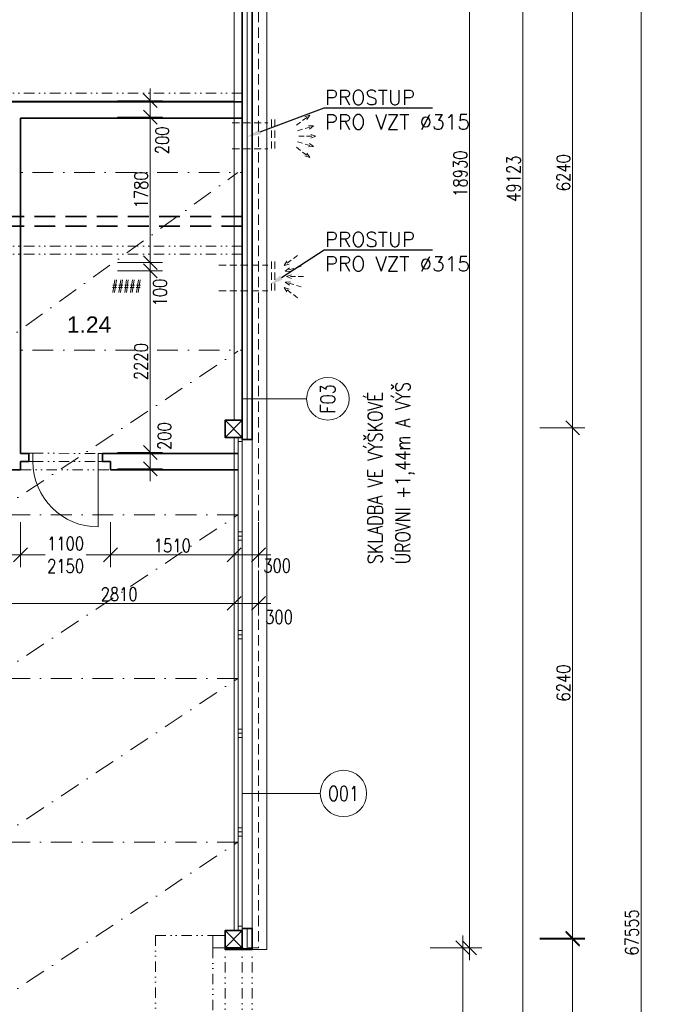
# Model space of a CAD drawing. Header units: millimetres. Extents: x -485339 to 350584, y -1189934 to 0.
# Tile 111 of 178: x -46546 to -38799, y -1027579 to -1015541. Entities that reach past the tile are written whole.
import ezdxf
from ezdxf import colors
from ezdxf.entities.mleader import LeaderData, LeaderLine
from ezdxf.enums import TextEntityAlignment as Align
from ezdxf.math import Vec2, Vec3

# ---------------------------------------------------------------- set-up
doc = ezdxf.new("R2010")
doc.units = ezdxf.units.MM
doc.header["$LTSCALE"] = 10
for name, pattern in [('DASHDOT', [25.4, 12.7, -6.35, 0, -6.35]), ('DASHED', [19.05, 12.7, -6.35]), ('DĚLICÍ2', [15.875, 6.35, -3.175, 0, -3.175, 0, -3.175]), ('ČÁRKOVANÁ', [19.05, 12.7, -6.35]), ('ČÁRKOVANÁ2', [9.525, 6.35, -3.175])]:
    doc.linetypes.add(name, pattern=pattern)
doc.layers.get('Defpoints').update_dxf_attribs({"color": 201})
for name, color, linetype, lineweight in [('1VZT', 150, 'DASHED', 18), ('N_dveře', 10, 'Continuous', 18), ('N_okna', 10, 'Continuous', 18), ('N_popis', 10, 'Continuous', 18), ('N_popis_otvory', 10, 'Continuous', 18), ('N_čáry_dělící stěna', 212, 'ČÁRKOVANÁ', 35), ('N_čáry_obv.plášt', 212, 'Continuous', 18), ('N_čáry_obv.plášt_obrys', 212, 'Continuous', 35), ('N_čáry_plné', 10, 'Continuous', 18), ('St__otvory_dveře', 40, 'Continuous', 18), ('St_kóty', 132, 'Continuous', 18), ('St_plocha_místnosti', 250, 'Continuous', 18), ('St_sloupy_opláštění_půdorys', 25, 'Continuous', 35), ('St_čáry_nad', 250, 'DĚLICÍ2', 18), ('St_čáry_obrys', 5, 'Continuous', 35), ('St_čáry_osy', 250, 'DASHDOT', 18), ('St_čáry_plné', 250, 'Continuous', 18), ('St_čáry_pod', 250, 'ČÁRKOVANÁ2', 18)]:
    doc.layers.add(name, color=color, linetype=linetype, lineweight=lineweight)
doc.layers.add('St_plocha_místn', color=140, linetype='Continuous', lineweight=18, plot=False)
doc.styles.add('Andy', font='arial.ttf')
doc.styles.get("Standard").update_dxf_attribs({"font": 'simplex.shx', "width": 0.8})
doc.linetypes.add('ZIGZAG', pattern='A,0.00254,-5.08,[131,ltypeshp.shx,S=5.08,R=0,X=-5.08,Y=0],-10.16,[131,ltypeshp.shx,S=5.08,R=180,X=5.08,Y=0],-5.08', length=20.32254)
doc.dimstyles.new('stavebníM100', dxfattribs={"dimtxt": 165, "dimasz": 170, "dimexe": 150, "dimexo": 100, "dimgap": 30, "dimtad": 1, "dimdec": 0, "dimtxsty": 'Standard', "dimblk": 'OBLIQUE', "dimcen": -2.5, "dimdle": 150, "dimclrd": 256, "dimclre": 256, "dimclrt": 256, "dimadec": 4, "dimazin": 0, "dimtfac": 1, "dimtdec": 0, "dimtmove": 2, "dimatfit": 3, "dimldrblk": 'OBLIQUE', "dimfxl": 400, "dimfxlon": 1, "dimlwd": -1, "dimlwe": -1, "dimarcsym": 0})

# ---------------------------------------------------------------- blocks, each defined once
blk = doc.blocks.new('*U5515')
at = {"layer": 'St_čáry_osy', "ltscale": 2}
for points in [[(-3950, 8000), (9058, 8000)], [(-3950, 6000), (9058, 6000)], [(-3950, 4000), (9058, 4000)]]:
    blk.add_lwpolyline(points, dxfattribs=at)
blk = doc.blocks.new('*U5514')
at = {"layer": 'St_čáry_osy', "ltscale": 2}
blk.add_blockref('*U5515', (72000, 0), dxfattribs=at)
blk = doc.blocks.new('G$CC1796412')
at = {"layer": 'St__otvory_dveře', "color": 0, "ltscale": 2}
blk.add_lwpolyline([(850, 1), (850, 801)], dxfattribs=at)
at = {"layer": 'St__otvory_dveře', "ltscale": 2}
for points in [[(50, 0), (0, 0), (0, -100), (50, -100)], [(900, 1), (850, 1), (850, -99), (900, -99)]]:
    blk.add_lwpolyline(points, close=True, dxfattribs=at)
at = {"layer": 'St__otvory_dveře', "linetype": 'DĚLICÍ2', "ltscale": 2}
for points in [[(50, 0), (850, 1)], [(50, -100), (850, -99)]]:
    blk.add_lwpolyline(points, dxfattribs=at)
at = {"layer": 'St__otvory_dveře', "color": 0, "ltscale": 2}
blk.add_arc((850, 1), 800, 90, 180, dxfattribs=at)
blk = doc.blocks.new('G$CB69B1554')
at = {"layer": 'St_čáry_nad', "ltscale": 2}
blk.add_lwpolyline([(76430, -5800), (77530, -5800)], dxfattribs=at)
at = {"layer": 'St_čáry_obrys'}
for points in [[(76230, -1300), (79139, -1300)], [(76430, -1500), (79139, -1500)], [(76430, -5600), (76530, -5600)], [(77430, -5600), (79089, -5600)], [(76230, -5800), (76430, -5800)], [(77530, -5800), (79089, -5800)]]:
    blk.add_lwpolyline(points, dxfattribs=at)
at = {"layer": 'St_čáry_obrys', "ltscale": 2}
for points in [[(76430, -5600), (76430, -1500)], [(76530, -5702), (76530, -5602)], [(77230, -5600), (77230, -5600)], [(77430, -5702), (77430, -5602)], [(77430, -5702), (77430, -5602)], [(76430, -5700), (76430, -5800)], [(76430, -5700), (76530, -5700)], [(77530, -5700), (77430, -5700)], [(77530, -5700), (77530, -5800)]]:
    blk.add_lwpolyline(points, dxfattribs=at)
at = {"layer": 'St__otvory_dveře', "xscale": -1, "rotation": 180}
blk.add_blockref('G$CC1796412', (76530, -5699), dxfattribs=at)
blk = doc.blocks.new('G$C0F2906C7')
at = {"layer": 'St_sloupy_opláštění_půdorys', "ltscale": 2}
blk.add_lwpolyline([(-105, -105), (105, -105), (105, 105), (-105, 105)], close=True, dxfattribs=at)
for points in [[(-105, 105), (105, -105)], [(105, 105), (-105, -105)]]:
    blk.add_lwpolyline(points, dxfattribs=at)
blk = doc.blocks.new('_OBLIQUE')
at = {"color": 0, "linetype": 'ByBlock'}
blk.add_line((-0.5, -0.5), (0.5, 0.5), dxfattribs=at)
blk = doc.blocks.new('*D5766')
at = {"layer": 'Defpoints', "color": 0}
for p in [(-43705, -1026888), (-41127, -1026888), (-43705, -1031958)]:
    blk.add_point(p, dxfattribs=at)
at = {"layer": 'St_kóty'}
for p, q in [((-41127, -1026738), (-41127, -1029160)), ((-41527, -1026888), (-40977, -1026888)), ((-41127, -1032108), (-41127, -1029685)), ((-41527, -1031958), (-40977, -1031958))]:
    blk.add_line(p, q, dxfattribs=at)
at = {"layer": 'St_kóty', "linetype": 'ByBlock', "xscale": 170, "yscale": 170, "zscale": 170}
for p, rotation in [((-41127, -1026888), 90), ((-41127, -1031958), 270)]:
    blk.add_blockref('_OBLIQUE', p, dxfattribs=dict(at, rotation=rotation))
at = {"layer": 'St_kóty', "insert": (-41127, -1029423), "char_height": 165, "attachment_point": 5, "rotation": 90}
blk.add_mtext('5070\\P5400', dxfattribs=at)
blk = doc.blocks.new('*D5767')
at = {"layer": 'Defpoints', "color": 0}
for p in [(-43625, -1007958), (-41047, -1007958), (-43705, -1026888)]:
    blk.add_point(p, dxfattribs=at)
at = {"layer": 'St_kóty'}
for p, q in [((-41047, -1027038), (-41047, -1007808)), ((-41447, -1007958), (-40897, -1007958)), ((-41447, -1026888), (-40897, -1026888))]:
    blk.add_line(p, q, dxfattribs=at)
at = {"layer": 'St_kóty', "linetype": 'ByBlock', "xscale": 170, "yscale": 170, "zscale": 170}
for p, rotation in [((-41047, -1007958), 90), ((-41047, -1026888), 270)]:
    blk.add_blockref('_OBLIQUE', p, dxfattribs=dict(at, rotation=rotation))
at = {"layer": 'St_kóty', "insert": (-41159, -1017423), "char_height": 165, "attachment_point": 5, "rotation": 90}
blk.add_mtext('18930', dxfattribs=at)
blk = doc.blocks.new('*D5771')
at = {"layer": 'Defpoints', "color": 0}
for p in [(-43625, -992923), (-40393, -992923), (-59739, -1042046)]:
    blk.add_point(p, dxfattribs=at)
at = {"layer": 'St_kóty'}
for p, q in [((-40393, -1042196), (-40393, -992773)), ((-40793, -992923), (-40243, -992923)), ((-40793, -1042046), (-40243, -1042046))]:
    blk.add_line(p, q, dxfattribs=at)
at = {"layer": 'St_kóty', "linetype": 'ByBlock', "xscale": 170, "yscale": 170, "zscale": 170}
for p, rotation in [((-40393, -992923), 90), ((-40393, -1042046), 270)]:
    blk.add_blockref('_OBLIQUE', p, dxfattribs=dict(at, rotation=rotation))
at = {"layer": 'St_kóty', "insert": (-40506, -1017484), "char_height": 165, "attachment_point": 5, "rotation": 90}
blk.add_mtext('49123', dxfattribs=at)
blk = doc.blocks.new('*D5776')
at = {"layer": 'Defpoints', "color": 0}
for p in [(-43930, -1026783), (-39785, -1026783), (-43930, -1032063)]:
    blk.add_point(p, dxfattribs=at)
at = {"layer": 'St_kóty'}
for p, q in [((-39785, -1032213), (-39785, -1026633)), ((-40185, -1026783), (-39635, -1026783)), ((-40185, -1032063), (-39635, -1032063))]:
    blk.add_line(p, q, dxfattribs=at)
at = {"layer": 'St_kóty', "linetype": 'ByBlock', "xscale": 170, "yscale": 170, "zscale": 170}
for p, rotation in [((-39785, -1026783), 90), ((-39785, -1032063), 270)]:
    blk.add_blockref('_OBLIQUE', p, dxfattribs=dict(at, rotation=rotation))
at = {"layer": 'St_kóty', "insert": (-39898, -1029423), "char_height": 165, "attachment_point": 5, "rotation": 90}
blk.add_mtext('5280', dxfattribs=at)
blk = doc.blocks.new('*D5777')
at = {"layer": 'Defpoints', "color": 0}
for p in [(-43930, -1020531), (-39785, -1020531), (-43930, -1026771)]:
    blk.add_point(p, dxfattribs=at)
at = {"layer": 'St_kóty'}
for p, q in [((-39785, -1026921), (-39785, -1020381)), ((-40185, -1020531), (-39635, -1020531)), ((-40185, -1026771), (-39635, -1026771))]:
    blk.add_line(p, q, dxfattribs=at)
at = {"layer": 'St_kóty', "linetype": 'ByBlock', "xscale": 170, "yscale": 170, "zscale": 170}
for p, rotation in [((-39785, -1020531), 90), ((-39785, -1026771), 270)]:
    blk.add_blockref('_OBLIQUE', p, dxfattribs=dict(at, rotation=rotation))
at = {"layer": 'St_kóty', "insert": (-39898, -1023651), "char_height": 165, "attachment_point": 5, "rotation": 90}
blk.add_mtext('6240', dxfattribs=at)
blk = doc.blocks.new('*D5778')
at = {"layer": 'Defpoints', "color": 0}
for p in [(-43930, -1014291), (-39785, -1014291), (-43930, -1020531)]:
    blk.add_point(p, dxfattribs=at)
at = {"layer": 'St_kóty'}
for p, q in [((-39785, -1020681), (-39785, -1014141)), ((-40185, -1014291), (-39635, -1014291)), ((-40185, -1020531), (-39635, -1020531))]:
    blk.add_line(p, q, dxfattribs=at)
at = {"layer": 'St_kóty', "linetype": 'ByBlock', "xscale": 170, "yscale": 170, "zscale": 170}
for p, rotation in [((-39785, -1014291), 90), ((-39785, -1020531), 270)]:
    blk.add_blockref('_OBLIQUE', p, dxfattribs=dict(at, rotation=rotation))
at = {"layer": 'St_kóty', "insert": (-39898, -1017411), "char_height": 165, "attachment_point": 5, "rotation": 90}
blk.add_mtext('6240', dxfattribs=at)
blk = doc.blocks.new('*D5783')
at = {"layer": 'Defpoints', "color": 0}
for p in [(-43625, -992923), (-59725, -1060478), (-38949, -1060478)]:
    blk.add_point(p, dxfattribs=at)
at = {"layer": 'St_kóty'}
for p, q in [((-38949, -992773), (-38949, -1060628)), ((-39349, -992923), (-38799, -992923)), ((-39349, -1060478), (-38799, -1060478))]:
    blk.add_line(p, q, dxfattribs=at)
at = {"layer": 'St_kóty', "linetype": 'ByBlock', "xscale": 170, "yscale": 170, "zscale": 170}
for p, rotation in [((-38949, -992923), 90), ((-38949, -1060478), 270)]:
    blk.add_blockref('_OBLIQUE', p, dxfattribs=dict(at, rotation=rotation))
at = {"layer": 'St_kóty', "insert": (-39061, -1026700), "char_height": 165, "attachment_point": 5, "rotation": 90}
blk.add_mtext('67555', dxfattribs=at)
blk = doc.blocks.new('*D5893')
at = {"layer": 'Defpoints', "color": 0}
for p in [(-46735, -1020437), (-46535, -1020437), (-46535, -1022083)]:
    blk.add_point(p, dxfattribs=at)
at = {"layer": 'St_kóty'}
for p, q in [((-46735, -1021683), (-46735, -1022233)), ((-46535, -1021683), (-46535, -1022233)), ((-46885, -1022083), (-46385, -1022083))]:
    blk.add_line(p, q, dxfattribs=at)
at = {"layer": 'St_kóty', "linetype": 'ByBlock', "xscale": 170, "yscale": 170, "zscale": 170, "rotation": 180}
blk.add_blockref('_OBLIQUE', (-46735, -1022083), dxfattribs=at)
at = {"layer": 'St_kóty', "linetype": 'ByBlock', "xscale": 170, "yscale": 170, "zscale": 170}
blk.add_blockref('_OBLIQUE', (-46535, -1022083), dxfattribs=at)
at = {"layer": 'St_kóty', "insert": (-46939, -1022271), "char_height": 165, "attachment_point": 5}
blk.add_mtext('200', dxfattribs=at)
blk = doc.blocks.new('*D5894')
at = {"layer": 'Defpoints', "color": 0}
for p in [(-46535, -1020437), (-45435, -1020437), (-45435, -1022083)]:
    blk.add_point(p, dxfattribs=at)
at = {"layer": 'St_kóty'}
for p, q in [((-46535, -1021683), (-46535, -1022233)), ((-45435, -1021683), (-45435, -1022233)), ((-46685, -1022083), (-46235, -1022083)), ((-45285, -1022083), (-45735, -1022083))]:
    blk.add_line(p, q, dxfattribs=at)
at = {"layer": 'St_kóty', "linetype": 'ByBlock', "xscale": 170, "yscale": 170, "zscale": 170, "rotation": 180}
blk.add_blockref('_OBLIQUE', (-46535, -1022083), dxfattribs=at)
at = {"layer": 'St_kóty', "linetype": 'ByBlock', "xscale": 170, "yscale": 170, "zscale": 170}
blk.add_blockref('_OBLIQUE', (-45435, -1022083), dxfattribs=at)
at = {"layer": 'St_kóty', "insert": (-45985, -1022083), "char_height": 165, "attachment_point": 5}
blk.add_mtext('1100\\P2150', dxfattribs=at)
blk = doc.blocks.new('*D5895')
at = {"layer": 'Defpoints', "color": 0}
for p in [(-45435, -1020437), (-43925, -1020437), (-43925, -1022083)]:
    blk.add_point(p, dxfattribs=at)
at = {"layer": 'St_kóty'}
for p, q in [((-45435, -1021683), (-45435, -1022233)), ((-43925, -1021683), (-43925, -1022233)), ((-45585, -1022083), (-43775, -1022083))]:
    blk.add_line(p, q, dxfattribs=at)
at = {"layer": 'St_kóty', "linetype": 'ByBlock', "xscale": 170, "yscale": 170, "zscale": 170, "rotation": 180}
blk.add_blockref('_OBLIQUE', (-45435, -1022083), dxfattribs=at)
at = {"layer": 'St_kóty', "linetype": 'ByBlock', "xscale": 170, "yscale": 170, "zscale": 170}
blk.add_blockref('_OBLIQUE', (-43925, -1022083), dxfattribs=at)
at = {"layer": 'St_kóty', "insert": (-44680, -1021970), "char_height": 165, "attachment_point": 5}
blk.add_mtext('1510', dxfattribs=at)
blk = doc.blocks.new('*D5896')
at = {"layer": 'Defpoints', "color": 0}
for p in [(-43925, -1020437), (-43625, -1020437), (-43625, -1022083)]:
    blk.add_point(p, dxfattribs=at)
at = {"layer": 'St_kóty'}
for p, q in [((-43925, -1021683), (-43925, -1022233)), ((-43625, -1021683), (-43625, -1022233)), ((-44075, -1022083), (-43475, -1022083))]:
    blk.add_line(p, q, dxfattribs=at)
at = {"layer": 'St_kóty', "linetype": 'ByBlock', "xscale": 170, "yscale": 170, "zscale": 170, "rotation": 180}
blk.add_blockref('_OBLIQUE', (-43925, -1022083), dxfattribs=at)
at = {"layer": 'St_kóty', "linetype": 'ByBlock', "xscale": 170, "yscale": 170, "zscale": 170}
blk.add_blockref('_OBLIQUE', (-43625, -1022083), dxfattribs=at)
at = {"layer": 'St_kóty', "insert": (-43398, -1022216), "char_height": 165, "attachment_point": 5}
blk.add_mtext('300', dxfattribs=at)
blk = doc.blocks.new('*D5902')
at = {"layer": 'Defpoints', "color": 0}
for p in [(-46735, -1021031), (-43925, -1021031), (-43925, -1022677)]:
    blk.add_point(p, dxfattribs=at)
at = {"layer": 'St_kóty'}
for p, q in [((-46735, -1022277), (-46735, -1022827)), ((-43925, -1022277), (-43925, -1022827)), ((-46885, -1022677), (-43775, -1022677))]:
    blk.add_line(p, q, dxfattribs=at)
at = {"layer": 'St_kóty', "linetype": 'ByBlock', "xscale": 170, "yscale": 170, "zscale": 170, "rotation": 180}
blk.add_blockref('_OBLIQUE', (-46735, -1022677), dxfattribs=at)
at = {"layer": 'St_kóty', "linetype": 'ByBlock', "xscale": 170, "yscale": 170, "zscale": 170}
blk.add_blockref('_OBLIQUE', (-43925, -1022677), dxfattribs=at)
at = {"layer": 'St_kóty', "insert": (-45330, -1022564), "char_height": 165, "attachment_point": 5}
blk.add_mtext('2810', dxfattribs=at)
blk = doc.blocks.new('*D5903')
at = {"layer": 'Defpoints', "color": 0}
for p in [(-43925, -1021031), (-43625, -1021031), (-43625, -1022677)]:
    blk.add_point(p, dxfattribs=at)
at = {"layer": 'St_kóty'}
for p, q in [((-43925, -1022277), (-43925, -1022827)), ((-43625, -1022277), (-43625, -1022827)), ((-44075, -1022677), (-43475, -1022677))]:
    blk.add_line(p, q, dxfattribs=at)
at = {"layer": 'St_kóty', "linetype": 'ByBlock', "xscale": 170, "yscale": 170, "zscale": 170, "rotation": 180}
blk.add_blockref('_OBLIQUE', (-43925, -1022677), dxfattribs=at)
at = {"layer": 'St_kóty', "linetype": 'ByBlock', "xscale": 170, "yscale": 170, "zscale": 170}
blk.add_blockref('_OBLIQUE', (-43625, -1022677), dxfattribs=at)
at = {"layer": 'St_kóty', "insert": (-43375, -1022843), "char_height": 165, "attachment_point": 5}
blk.add_mtext('300', dxfattribs=at)
blk = doc.blocks.new('*D5943')
at = {"layer": 'Defpoints', "color": 0}
for p in [(-43925, -1012548), (-46735, -1016531), (-43925, -1016531)]:
    blk.add_point(p, dxfattribs=at)
at = {"layer": 'St_kóty'}
for p, q in [((-46735, -1012948), (-46735, -1012398)), ((-43925, -1012948), (-43925, -1012398)), ((-46885, -1012548), (-43775, -1012548))]:
    blk.add_line(p, q, dxfattribs=at)
at = {"layer": 'St_kóty', "linetype": 'ByBlock', "xscale": 170, "yscale": 170, "zscale": 170, "rotation": 180}
blk.add_blockref('_OBLIQUE', (-46735, -1012548), dxfattribs=at)
at = {"layer": 'St_kóty', "linetype": 'ByBlock', "xscale": 170, "yscale": 170, "zscale": 170}
blk.add_blockref('_OBLIQUE', (-43925, -1012548), dxfattribs=at)
at = {"layer": 'St_kóty', "insert": (-45330, -1012435), "char_height": 165, "attachment_point": 5}
blk.add_mtext('2810', dxfattribs=at)
blk = doc.blocks.new('*D5944')
at = {"layer": 'Defpoints', "color": 0}
for p in [(-43625, -1012548), (-43925, -1016531), (-43625, -1016531)]:
    blk.add_point(p, dxfattribs=at)
at = {"layer": 'St_kóty'}
for p, q in [((-43925, -1012948), (-43925, -1012398)), ((-43625, -1012948), (-43625, -1012398)), ((-44075, -1012548), (-43475, -1012548))]:
    blk.add_line(p, q, dxfattribs=at)
at = {"layer": 'St_kóty', "linetype": 'ByBlock', "xscale": 170, "yscale": 170, "zscale": 170, "rotation": 180}
blk.add_blockref('_OBLIQUE', (-43925, -1012548), dxfattribs=at)
at = {"layer": 'St_kóty', "linetype": 'ByBlock', "xscale": 170, "yscale": 170, "zscale": 170}
blk.add_blockref('_OBLIQUE', (-43625, -1012548), dxfattribs=at)
at = {"layer": 'St_kóty', "insert": (-43390, -1012686), "char_height": 165, "attachment_point": 5}
blk.add_mtext('300', dxfattribs=at)
blk = doc.blocks.new('*D5948')
at = {"layer": 'Defpoints', "color": 0}
for p in [(-46535, -1020831), (-44949, -1020831), (-46735, -1021031)]:
    blk.add_point(p, dxfattribs=at)
at = {"layer": 'St_kóty'}
for p, q in [((-44949, -1021181), (-44949, -1020681)), ((-45349, -1020831), (-44799, -1020831)), ((-45349, -1021031), (-44799, -1021031))]:
    blk.add_line(p, q, dxfattribs=at)
at = {"layer": 'St_kóty', "linetype": 'ByBlock', "xscale": 170, "yscale": 170, "zscale": 170}
for p, rotation in [((-44949, -1020831), 90), ((-44949, -1021031), 270)]:
    blk.add_blockref('_OBLIQUE', p, dxfattribs=dict(at, rotation=rotation))
at = {"layer": 'St_kóty', "insert": (-44776, -1020632), "char_height": 165, "attachment_point": 5, "rotation": 90}
blk.add_mtext('200', dxfattribs=at)
blk = doc.blocks.new('*D5949')
at = {"layer": 'Defpoints', "color": 0}
for p in [(-45735, -1018611), (-44949, -1018611), (-46535, -1020831)]:
    blk.add_point(p, dxfattribs=at)
at = {"layer": 'St_kóty'}
for p, q in [((-44949, -1020981), (-44949, -1018461)), ((-45349, -1018611), (-44799, -1018611)), ((-45349, -1020831), (-44799, -1020831))]:
    blk.add_line(p, q, dxfattribs=at)
at = {"layer": 'St_kóty', "linetype": 'ByBlock', "xscale": 170, "yscale": 170, "zscale": 170}
for p, rotation in [((-44949, -1018611), 90), ((-44949, -1020831), 270)]:
    blk.add_blockref('_OBLIQUE', p, dxfattribs=dict(at, rotation=rotation))
at = {"layer": 'St_kóty', "insert": (-45062, -1019721), "char_height": 165, "attachment_point": 5, "rotation": 90}
blk.add_mtext('2220', dxfattribs=at)
blk = doc.blocks.new('*D5950')
at = {"layer": 'Defpoints', "color": 0}
for p in [(-45735, -1018511), (-44949, -1018511), (-45735, -1018611)]:
    blk.add_point(p, dxfattribs=at)
at = {"layer": 'St_kóty'}
for p, q in [((-44949, -1018761), (-44949, -1018361)), ((-45349, -1018511), (-44799, -1018511)), ((-45349, -1018611), (-44799, -1018611))]:
    blk.add_line(p, q, dxfattribs=at)
at = {"layer": 'St_kóty', "linetype": 'ByBlock', "xscale": 170, "yscale": 170, "zscale": 170}
for p, rotation in [((-44949, -1018511), 90), ((-44949, -1018611), 270)]:
    blk.add_blockref('_OBLIQUE', p, dxfattribs=dict(at, rotation=rotation))
at = {"layer": 'St_kóty', "insert": (-44830, -1018876), "char_height": 165, "attachment_point": 5, "rotation": 90}
blk.add_mtext('100', dxfattribs=at)
blk = doc.blocks.new('*D5951')
at = {"layer": 'Defpoints', "color": 0}
for p in [(-46535, -1016731), (-44949, -1016731), (-45735, -1018511)]:
    blk.add_point(p, dxfattribs=at)
at = {"layer": 'St_kóty'}
for p, q in [((-44949, -1018661), (-44949, -1016581)), ((-45349, -1016731), (-44799, -1016731)), ((-45349, -1018511), (-44799, -1018511))]:
    blk.add_line(p, q, dxfattribs=at)
at = {"layer": 'St_kóty', "linetype": 'ByBlock', "xscale": 170, "yscale": 170, "zscale": 170}
for p, rotation in [((-44949, -1016731), 90), ((-44949, -1018511), 270)]:
    blk.add_blockref('_OBLIQUE', p, dxfattribs=dict(at, rotation=rotation))
at = {"layer": 'St_kóty', "insert": (-45062, -1017621), "char_height": 165, "attachment_point": 5, "rotation": 90}
blk.add_mtext('1780', dxfattribs=at)
blk = doc.blocks.new('*D5952')
at = {"layer": 'Defpoints', "color": 0}
for p in [(-46535, -1016531), (-44949, -1016531), (-46535, -1016731)]:
    blk.add_point(p, dxfattribs=at)
at = {"layer": 'St_kóty'}
for p, q in [((-44949, -1016881), (-44949, -1016381)), ((-45349, -1016531), (-44799, -1016531)), ((-45349, -1016731), (-44799, -1016731))]:
    blk.add_line(p, q, dxfattribs=at)
at = {"layer": 'St_kóty', "linetype": 'ByBlock', "xscale": 170, "yscale": 170, "zscale": 170}
for p, rotation in [((-44949, -1016531), 90), ((-44949, -1016731), 270)]:
    blk.add_blockref('_OBLIQUE', p, dxfattribs=dict(at, rotation=rotation))
at = {"layer": 'St_kóty', "insert": (-44804, -1017016), "char_height": 165, "attachment_point": 5, "rotation": 90}
blk.add_mtext('200', dxfattribs=at)
blk = doc.blocks.new('G$C989355E2')
at = {"layer": 'N_dveře', "linetype": 'DĚLICÍ2', "ltscale": 2}
for points in [[(-850, 2685), (-850, -2685)], [(-850, 2685), (-150, 2685)], [(-150, 2535), (-150, -2535)], [(0, -2535), (0, 2535)], [(-850, -2685), (-150, -2685)]]:
    blk.add_lwpolyline(points, dxfattribs=at)
at = {"layer": 'N_dveře'}
blk.add_lwpolyline([(0, 2535), (-150, 2535), (-150, 2685), (0, 2685)], close=True, dxfattribs=at)
at = {"layer": 'N_dveře', "linetype": 'DĚLICÍ2', "ltscale": 2}
blk.add_lwpolyline([(0, -2535), (-150, -2535), (-150, -2685), (0, -2685)], close=True, dxfattribs=at)
blk = doc.blocks.new('G$CA450B66E')
at = {"layer": 'N_okna'}
for p, q in [((0, 0), (0, 50)), ((0, 50), (0, 0)), ((0, 50), (52, 50)), ((1206, 50), (0, 50)), ((52, 0), (0, 0)), ((0, 0), (1206, 0)), ((52, 50), (52, 0)), ((1154, 50), (1154, 0)), ((1206, 50), (1154, 50)), ((1154, 0), (1206, 0)), ((1206, 0), (1206, 50)), ((1206, 0), (1206, 50)), ((1206, 50), (1206, 0)), ((1206, 0), (1206, 50)), ((1206, 0), (1206, 50)), ((1206, 50), (1206, 0)), ((1206, 50), (1206, 50)), ((1206, 50), (1258, 50)), ((2412, 50), (1206, 50)), ((1206, 0), (1206, 0)), ((1258, 0), (1206, 0)), ((1206, 0), (2412, 0)), ((1258, 50), (1258, 0)), ((2360, 50), (2360, 0)), ((2412, 50), (2360, 50)), ((2360, 0), (2412, 0)), ((2412, 0), (2412, 50)), ((2412, 0), (2412, 50)), ((2412, 50), (2412, 0)), ((2412, 0), (2412, 50)), ((2412, 0), (2412, 50)), ((2412, 50), (2412, 0)), ((2412, 50), (2412, 50)), ((2412, 50), (2464, 50)), ((3618, 50), (2412, 50)), ((2412, 0), (2412, 0)), ((2464, 0), (2412, 0)), ((2412, 0), (3618, 0)), ((2464, 50), (2464, 0)), ((3566, 50), (3566, 0)), ((3618, 50), (3566, 50)), ((3566, 0), (3618, 0)), ((3618, 0), (3618, 50)), ((3618, 0), (3618, 50)), ((3618, 50), (3618, 0)), ((3618, 0), (3618, 50)), ((3618, 0), (3618, 50)), ((3618, 50), (3618, 0)), ((3618, 50), (3618, 50)), ((3618, 50), (3670, 50)), ((4824, 50), (3618, 50)), ((3618, 0), (3618, 0)), ((3670, 0), (3618, 0)), ((3618, 0), (4824, 0)), ((3670, 50), (3670, 0)), ((4772, 50), (4772, 0)), ((4824, 50), (4772, 50)), ((4772, 0), (4824, 0)), ((4824, 0), (4824, 50)), ((4824, 0), (4824, 50)), ((4824, 50), (4824, 0)), ((4824, 0), (4824, 50)), ((4824, 0), (4824, 50)), ((4824, 50), (4824, 0)), ((4824, 50), (4824, 50)), ((4824, 50), (4876, 50)), ((6030, 50), (4824, 50)), ((4824, 0), (4824, 0)), ((4876, 0), (4824, 0)), ((4824, 0), (6030, 0)), ((4876, 50), (4876, 0)), ((5978, 50), (5978, 0)), ((6030, 50), (5978, 50)), ((5978, 0), (6030, 0)), ((6030, 0), (6030, 50)), ((6030, 0), (6030, 50))]:
    blk.add_line(p, q, dxfattribs=at)
blk.add_lwpolyline([(0, 0), (6030, 0), (6030, 50), (0, 50)], close=True, dxfattribs=at)
blk = doc.blocks.new('rhbfdgb')
at = {"layer": '1VZT', "ltscale": 0.5}
for p, q in [((-359271, 269163), (-359108, 269286)), ((-359108, 269286), (-359171, 269266)), ((-359108, 269286), (-359144, 269231)), ((-359257, 269095), (-359061, 269154)), ((-359061, 269154), (-359127, 269157)), ((-359061, 269154), (-359114, 269114)), ((-359257, 268961), (-359061, 268902)), ((-359241, 269028), (-359035, 269028)), ((-359061, 268902), (-359114, 268942)), ((-359035, 269028), (-359098, 269050)), ((-359035, 269028), (-359098, 269005)), ((-359271, 268893), (-359108, 268770)), ((-359108, 268770), (-359144, 268825)), ((-359061, 268902), (-359127, 268899)), ((-359108, 268770), (-359171, 268790))]:
    blk.add_line(p, q, dxfattribs=at)
blk = doc.blocks.new('fvdfv')
at = {"layer": '1VZT', "ltscale": 0.5}
for p, q in [((-210348, 270616), (-210184, 270492)), ((-210184, 270492), (-210247, 270512)), ((-210184, 270492), (-210220, 270547)), ((-210395, 270483), (-210198, 270424)), ((-210198, 270424), (-210264, 270421)), ((-210198, 270424), (-210251, 270463)), ((-210420, 270358), (-210215, 270358)), ((-210395, 270232), (-210198, 270290)), ((-210215, 270358), (-210277, 270380)), ((-210215, 270358), (-210277, 270336)), ((-210198, 270290), (-210264, 270294)), ((-210198, 270290), (-210251, 270251)), ((-210348, 270099), (-210184, 270223)), ((-210184, 270223), (-210247, 270203)), ((-210184, 270223), (-210220, 270167))]:
    blk.add_line(p, q, dxfattribs=at)

msp = doc.modelspace()

# ---------------------------------------------------------------- linework, layer by layer
at = {"layer": '1VZT', "ltscale": 0.7}
for p, q in [((-43469.1, -1016761.4), (-43469.1, -1017160.5)), ((-43425.3, -1016761.4), (-43425.3, -1017160.5)), ((-43947.6, -1016803.6, -200), (-43512.9, -1016803.6)), ((-43947.6, -1017119, -200), (-43512.9, -1017119)), ((-44111.9, -1018540.1), (-43512.9, -1018540.1)), ((-43469.1, -1018497.6), (-43469.1, -1018896.7)), ((-43425.3, -1018497.6), (-43425.3, -1018896.7)), ((-44111.9, -1018855.1), (-43512.9, -1018855.1))]:
    msp.add_line(p, q, dxfattribs=at)
at = {"layer": 'N_popis'}
msp.add_lwpolyline([(-43037.9, -1020175.7), (-43825.2, -1020175.7)], dxfattribs=at)
msp.add_circle((-42778, -1020175.7), 259.9, dxfattribs=at)
at = {"layer": 'N_popis_otvory'}
msp.add_lwpolyline([(-42870.6, -1025001.1), (-43825.2, -1025001.1)], dxfattribs=at)
msp.add_circle((-42587.4, -1025001.1), 283.2, dxfattribs=at)
at = {"layer": 'N_čáry_dělící stěna', "ltscale": 2}
for points in [[(-43825.3, -1017945.5), (-59269.9, -1017945.5)], [(-43825.3, -1018065.5), (-59389.9, -1018065.5)]]:
    msp.add_lwpolyline(points, dxfattribs=at)
at = {"layer": 'N_čáry_obv.plášt', "linetype": 'ZIGZAG'}
for points in [[(-43765.2, -1014302.6), (-43765.2, -1020672.6)], [(-43765.2, -1026651.6), (-43765.2, -1026887.6)]]:
    msp.add_lwpolyline(points, dxfattribs=at)
at = {"layer": 'N_čáry_obv.plášt'}
msp.add_lwpolyline([(-43705.2, -1020672.6), (-43705.2, -1026652.6)], dxfattribs=at)
at = {"layer": 'N_čáry_obv.plášt', "linetype": 'ZIGZAG', "ltscale": 0.2}
msp.add_lwpolyline([(-44035.2, -1026897.6), (-43705.2, -1026897.6)], dxfattribs=at)
at = {"layer": 'N_čáry_obv.plášt_obrys'}
for points in [[(-43825.2, -1014302.6), (-43825.2, -1020672.6)], [(-43705.2, -1014302.6), (-43705.2, -1020672.6)], [(-43825.2, -1020672.6), (-43705.2, -1020672.6)], [(-43825.2, -1026651.6), (-43705.2, -1026651.6), (-43705.2, -1026887.6), (-43705.2, -1026907.6), (-44035.2, -1026907.6), (-44035.2, -1026887.6)]]:
    msp.add_lwpolyline(points, dxfattribs=at)
at = {"layer": 'N_čáry_plné', "ltscale": 2}
msp.add_lwpolyline([(-43525.2, -1014302.6), (-43525.2, -1026907.6), (-43825.2, -1026907.6)], dxfattribs=at)
at = {"layer": 'St__otvory_dveře'}
msp.add_lwpolyline([(-43625.2, -1023932.6), (-43625.2, -1023932.6), (-43625.2, -1023932.6)], dxfattribs=at)
msp.add_lwpolyline([(-43625.2, -1023932.6), (-43625.2, -1023932.6), (-43625.2, -1023932.6)], dxfattribs=at)
msp.add_lwpolyline([(-43625.2, -1023932.6), (-43625.2, -1023932.6), (-43625.2, -1023932.6)], dxfattribs=at)
at = {"layer": 'St_plocha_místn'}
msp.add_lwpolyline([(-94034.9, -1015242.9), (-72334.9, -1015242.9), (-72334.9, -1019552.9), (-70034.9, -1019552.9), (-70034.9, -1015242.9), (-59724.9, -1015242.9), (-59724.9, -1016537.6), (-43925.2, -1016531.2), (-43925.2, -1014407.6), (-44035.2, -1014407.6), (-44035.2, -1014197.6), (-43925.2, -1014197.6), (-43925.2, -1008167.6), (-44035.2, -1008167.6), (-44035.2, -1007957.6), (-43825.2, -1007957.6), (-43825.2, -1002887.6)], dxfattribs=at)
at = {"layer": 'St_čáry_nad', "ltscale": 2}
for points in [[(-43825.2, -1016437.6), (-139879.9, -1016437.6)], [(-43825.2, -1018307.6), (-139879.9, -1018307.6)], [(-43825.2, -1018407.6), (-139879.9, -1018407.6)], [(-43825.2, -1031957.6), (-43825.2, -1026887.6)], [(-43705.2, -1031957.6), (-43705.2, -1026887.6)]]:
    msp.add_lwpolyline(points, dxfattribs=at)
at = {"layer": 'St_čáry_osy', "ltscale": 2}
for points in [[(-139879.9, -1017422.6), (-43825.2, -1017409.8)], [(-49879.9, -1017410.6), (-46884.2, -1019583.1), (-43878.9, -1017410.6)], [(-139879.9, -1019595.1), (-43825.2, -1019582.3)], [(-49879.9, -1019595.1), (-46884.2, -1021595.1), (-43878.9, -1019595.1)], [(-49879.9, -1021595.1), (-46884.2, -1023595.1), (-43878.9, -1021595.1)], [(-49879.9, -1023595.1), (-46884.2, -1025595.1), (-43878.9, -1023595.1)], [(-49879.9, -1025595.1), (-46884.2, -1027595.1), (-43878.9, -1025595.1)]]:
    msp.add_lwpolyline(points, dxfattribs=at)
at = {"layer": 'St_čáry_plné', "ltscale": 2}
for points in [[(-43925.2, -1014407.6), (-43925.2, -1020437.6)], [(-43925.2, -1020647.6), (-43925.2, -1026677.6)]]:
    msp.add_lwpolyline(points, dxfattribs=at)
at = {"layer": 'St_čáry_pod', "ltscale": 2}
msp.add_lwpolyline([(-43625.2, -1014302.6), (-43625.2, -1026887.6), (-43825.2, -1026887.6)], dxfattribs=at)

# ---------------------------------------------------------------- block references
at = {"layer": '1VZT', "ltscale": 0.1}
msp.add_blockref('rhbfdgb', (316108.1, -1285994.1), dxfattribs=at)
at = {"layer": '1VZT', "ltscale": 0.1, "rotation": 180}
msp.add_blockref('fvdfv', (-253497.6, -748323.9), dxfattribs=at)
at = {"layer": 'N_dveře', "ltscale": 2}
msp.add_blockref('G$CB69B1554', (-122964.9, -1015242.9), dxfattribs=at)
at = {"layer": 'N_dveře'}
msp.add_blockref('G$C989355E2', (-44035.2, -1029422.6), dxfattribs=at)
at = {"layer": 'N_okna', "xscale": -1, "rotation": 270}
msp.add_blockref('G$CA450B66E', (-43875.2, -1026677.6), dxfattribs=at)
at = {"layer": 'St_sloupy_opláštění_půdorys', "ltscale": 2, "rotation": 90}
for p in [(-43930.2, -1020542.6), (-43930.2, -1026782.6)]:
    msp.add_blockref('G$C0F2906C7', p, dxfattribs=at)
at = {"layer": 'St_čáry_osy', "ltscale": 2}
msp.add_blockref('*U5514', (-124884.2, -1029595.1), dxfattribs=at)

# ---------------------------------------------------------------- texts
at = {"layer": 'N_popis', "width": 0.8}
msp.add_text('F03', height=180, rotation=90, dxfattribs=at).set_placement((-42778, -1020175.7), align=Align.MIDDLE_CENTER)
for s, p in [('SKLADBA VE VÝŠKOVÉ ', (-42110.9, -1022196.5)), ('ÚROVNI +1,44m A VÝŠ', (-41772.8, -1022196.5))]:
    msp.add_text(s, height=180, rotation=90, dxfattribs=at).set_placement(p)
at = {"layer": 'N_popis_otvory', "width": 0.8}
msp.add_text('O01', height=180, dxfattribs=at).set_placement((-42587.4, -1025001.1), align=Align.MIDDLE_CENTER)
at = {"layer": 'St_plocha_místn', "width": 0.8}
msp.add_text('#####', height=100, dxfattribs=at).set_placement((-45240.2, -1018792.2), align=Align.MIDDLE_CENTER)
at = {"layer": 'St_plocha_místnosti', "ltscale": 2, "style": 'Andy'}
msp.add_text('1.24', height=200, dxfattribs=at).set_placement((-45970.1, -1019368.4))

# ---------------------------------------------------------------- dimensions: what is measured, and where the dimension line sits
at = {"layer": 'St_kóty'}
for base, p1, p2, picture, middle in [((-40393.4, -992922.8), (-59739.4, -1042045.8), (-43625.2, -992922.8), '*D5771', (-40505.9, -1017484.3)), ((-38948.9, -1060477.6), (-43625.2, -992922.8), (-59724.9, -1060477.6), '*D5783', (-39061.4, -1026700.2)), ((-41046.9, -1007957.6), (-43705.2, -1026887.6), (-43625.2, -1007957.6), '*D5767', (-41159.4, -1017422.6)), ((-39785.1, -1014290.9), (-43930.2, -1020530.9), (-43930.2, -1014290.9), '*D5778', (-39897.6, -1017410.9)), ((-44949.4, -1016731.2), (-45734.9, -1018511.2), (-46534.9, -1016731.2), '*D5951', (-45061.9, -1017621.2)), ((-44949.4, -1018611.2), (-46534.9, -1020831.2), (-45734.9, -1018611.2), '*D5949', (-45061.9, -1019721.2)), ((-39785.1, -1020530.9), (-43930.2, -1026770.9), (-43930.2, -1020530.9), '*D5777', (-39897.6, -1023650.9)), ((-39785.1, -1026782.6), (-43930.2, -1032062.6), (-43930.2, -1026782.6), '*D5776', (-39897.6, -1029422.6))]:
    dim = msp.add_linear_dim(base=base, p1=p1, p2=p2, angle=90, dimstyle='stavebníM100', dxfattribs=at)
    dim.commit()
    dim.dimension.update_dxf_attribs({"geometry": picture, "text_midpoint": middle})
for base, p1, p2, picture, middle in [((-43925.2, -1012548), (-46734.9, -1016531.2), (-43925.2, -1016531.2), '*D5943', (-45330, -1012435.5)), ((-43925.2, -1022082.8), (-45434.9, -1020437.3), (-43925.2, -1020437.3), '*D5895', (-44680, -1021970.3)), ((-43925.2, -1022676.8), (-46734.9, -1021031.2), (-43925.2, -1021031.2), '*D5902', (-45330, -1022564.3))]:
    dim = msp.add_linear_dim(base=base, p1=p1, p2=p2, dimstyle='stavebníM100', dxfattribs=at)
    dim.commit()
    dim.dimension.update_dxf_attribs({"geometry": picture, "text_midpoint": middle})
for base, p1, p2, picture, middle in [((-43625.2, -1012548), (-43925.2, -1016531.2), (-43625.2, -1016531.2), '*D5944', (-43390.5, -1012685.7)), ((-46534.9, -1022082.8), (-46734.9, -1020437.3), (-46534.9, -1020437.3), '*D5893', (-46938.7, -1022271.4)), ((-43625.2, -1022082.8), (-43925.2, -1020437.3), (-43625.2, -1020437.3), '*D5896', (-43397.8, -1022216.5)), ((-43625.2, -1022676.8), (-43925.2, -1021031.2), (-43625.2, -1021031.2), '*D5903', (-43375.1, -1022842.7))]:
    dim = msp.add_linear_dim(base=base, p1=p1, p2=p2, dimstyle='stavebníM100', dxfattribs=at)
    dim.commit()
    dim.dimension.update_dxf_attribs({"geometry": picture, "text_midpoint": middle, "dimtype": 160})
for base, p1, p2, picture, middle in [((-44949.4, -1016531.2), (-46534.9, -1016731.2), (-46534.9, -1016531.2), '*D5952', (-44804.4, -1017016.2)), ((-44949.4, -1018511.2), (-45734.9, -1018611.2), (-45734.9, -1018511.2), '*D5950', (-44830.3, -1018876.2)), ((-44949.4, -1020831.2), (-46734.9, -1021031.2), (-46534.9, -1020831.2), '*D5948', (-44776, -1020631.8))]:
    dim = msp.add_linear_dim(base=base, p1=p1, p2=p2, angle=90, dimstyle='stavebníM100', dxfattribs=at)
    dim.commit()
    dim.dimension.update_dxf_attribs({"geometry": picture, "text_midpoint": middle, "dimtype": 160})
dim = msp.add_linear_dim(base=(-45434.9, -1022082.8), p1=(-46534.9, -1020437.3), p2=(-45434.9, -1020437.3), text='<>\\P2150', dimstyle='stavebníM100', override={"dimtxsty": 'Standard'}, dxfattribs=at)
dim.commit()
dim.dimension.update_dxf_attribs({"geometry": '*D5894', "text_midpoint": (-45984.9, -1022082.8), "dimtype": 160})
dim = msp.add_linear_dim(base=(-41126.9, -1026887.6), p1=(-43705.2, -1031957.6), p2=(-43705.2, -1026887.6), angle=90, text='<>\\P5400', dimstyle='stavebníM100', override={"dimtxsty": 'Standard'}, dxfattribs=at)
dim.commit()
dim.dimension.update_dxf_attribs({"geometry": '*D5766', "text_midpoint": (-41126.9, -1029422.6), "dimtype": 160})

# ---------------------------------------------------------------- leaders
at = {"layer": 'N_popis'}
ml = msp.add_multileader_mtext('Standard', dxfattribs=at)
ml.set_content('{\\W1;\\A1;\\H1.00002x;\\C256;PROSTUP \\PPRO VZT %%C315}')
ml.set_leader_properties()
ml.build(insert=Vec2(0, 0))
ml.multileader.update_dxf_attribs({"text_left_attachment_type": 6, "text_right_attachment_type": 6, "arrow_head_size": 180})
ctx = ml.context
ctx.base_point, ctx.char_height, ctx.arrow_head_size, ctx.plane_origin = Vec3(-42816.9, -1016617.4), 180, 180, Vec3(-42026.6, -1015680.4)
ctx.left_attachment, ctx.right_attachment = 6, 6
notes = []
notes.append((ctx, [(0, (1, 1, 0), (-42824.9, -1016617.4), (1, 0), 8, [(0, [(-43776.2, -1016976.1)], 0, [])])]))
ctx.mtext.insert, ctx.mtext.flow_direction = Vec3(-42814.9, -1016401.4), 5
ml = msp.add_multileader_mtext('Standard', dxfattribs=at)
ml.set_content('{\\W1;\\A1;\\H1.00002x;\\C256;PROSTUP \\PPRO VZT %%C315}')
ml.set_leader_properties()
ml.build(insert=Vec2(0, 0))
ml.multileader.update_dxf_attribs({"text_left_attachment_type": 6, "text_right_attachment_type": 6, "arrow_head_size": 180})
ctx = ml.context
ctx.base_point, ctx.char_height, ctx.arrow_head_size, ctx.plane_origin = Vec3(-42816.9, -1018352.4), 180, 180, Vec3(-42026.6, -1017415.5)
ctx.left_attachment, ctx.right_attachment = 6, 6
notes.append((ctx, [(0, (1, 1, 0), (-42824.9, -1018352.4), (1, 0), 8, [(0, [(-43497.2, -1018791.6)], 0, [])])]))
ctx.mtext.insert, ctx.mtext.flow_direction = Vec3(-42814.9, -1018136.4), 5
for ctx, leaders in notes:
    for number, flags, end, landing, length, lines in leaders:
        leader = LeaderData()
        leader.index, (leader.has_last_leader_line, leader.has_dogleg_vector, leader.attachment_direction) = number, flags
        leader.last_leader_point, leader.dogleg_vector, leader.dogleg_length = Vec3(end), Vec3(landing), length
        for number, points, colour, breaks in lines:
            line = LeaderLine()
            line.index, line.vertices, line.color, line.breaks = number, Vec3.list(points), colors.encode_raw_color(colour), breaks
            leader.lines.append(line)
        ctx.leaders.append(leader)

doc.saveas('drawing.dxf')
